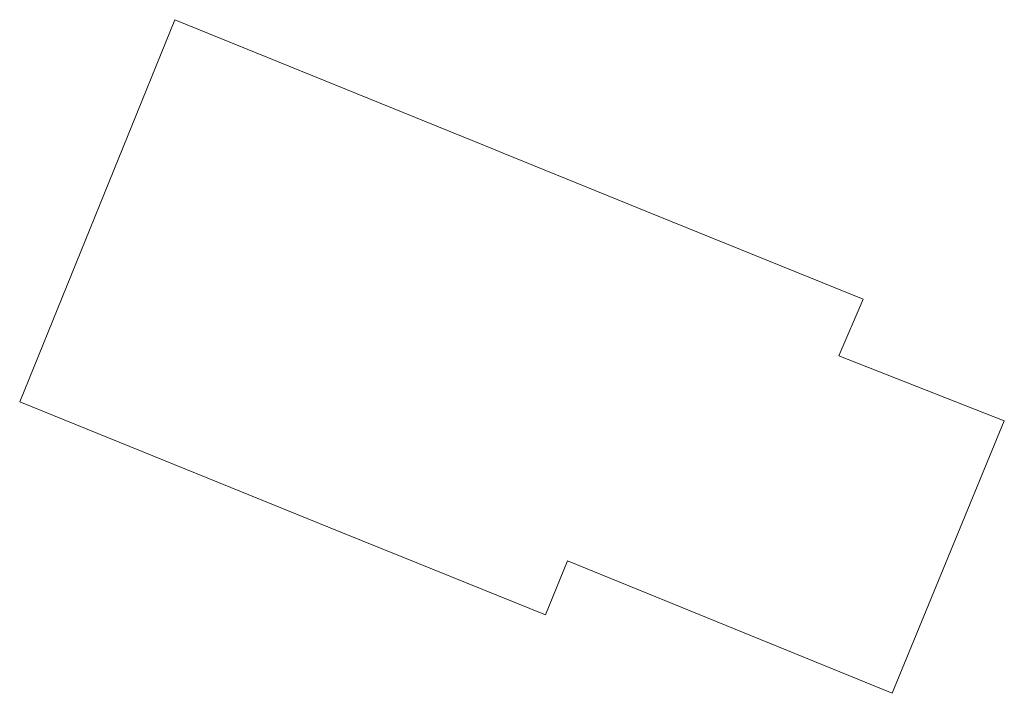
# Model space of a CAD drawing. Header units: metres. Extents: x 102852 to 106916, y 385458 to 392749.
# Tile 3 of 25: x 104711 to 104733, y 385957 to 385972. Entities that reach past the tile are written whole.
import ezdxf

# ---------------------------------------------------------------- set-up
doc = ezdxf.new("R2010")
doc.units = ezdxf.units.M
doc.layers.add('B-WE-OG-TOPOGRAFIE_BEBOUWING-G', color=8, linetype='Continuous', lineweight=13)
doc.layers.add('X-XX-AL-VERWIJZING-G', color=7, linetype='Continuous', lineweight=13)

# ---------------------------------------------------------------- blocks, each defined once
blk = doc.blocks.new('kadata2')
at = {"layer": 'B-WE-OG-TOPOGRAFIE_BEBOUWING-G', "flags": 128}
for points in [[(104721.761, 385969.066), (104714.522, 385972.005), (104711.018, 385963.377), (104718.272, 385960.432)], [(104721.944, 385968.992), (104721.761, 385969.066)], [(104725.442, 385967.571), (104721.944, 385968.992)], [(104719.674, 385959.866), (104722.9, 385958.562), (104723.391, 385959.78), (104730.732, 385956.792), (104733.262, 385962.942), (104729.522, 385964.412), (104730.071, 385965.691), (104725.442, 385967.571)], [(104718.272, 385960.432), (104719.674, 385959.866)]]:
    blk.add_lwpolyline(points, dxfattribs=at)

msp = doc.modelspace()

# ---------------------------------------------------------------- block references
at = {"layer": 'X-XX-AL-VERWIJZING-G', "rotation": 360}
msp.add_blockref('kadata2', (0.037, -0.022, 0.134), dxfattribs=at)

doc.saveas('drawing.dxf')
